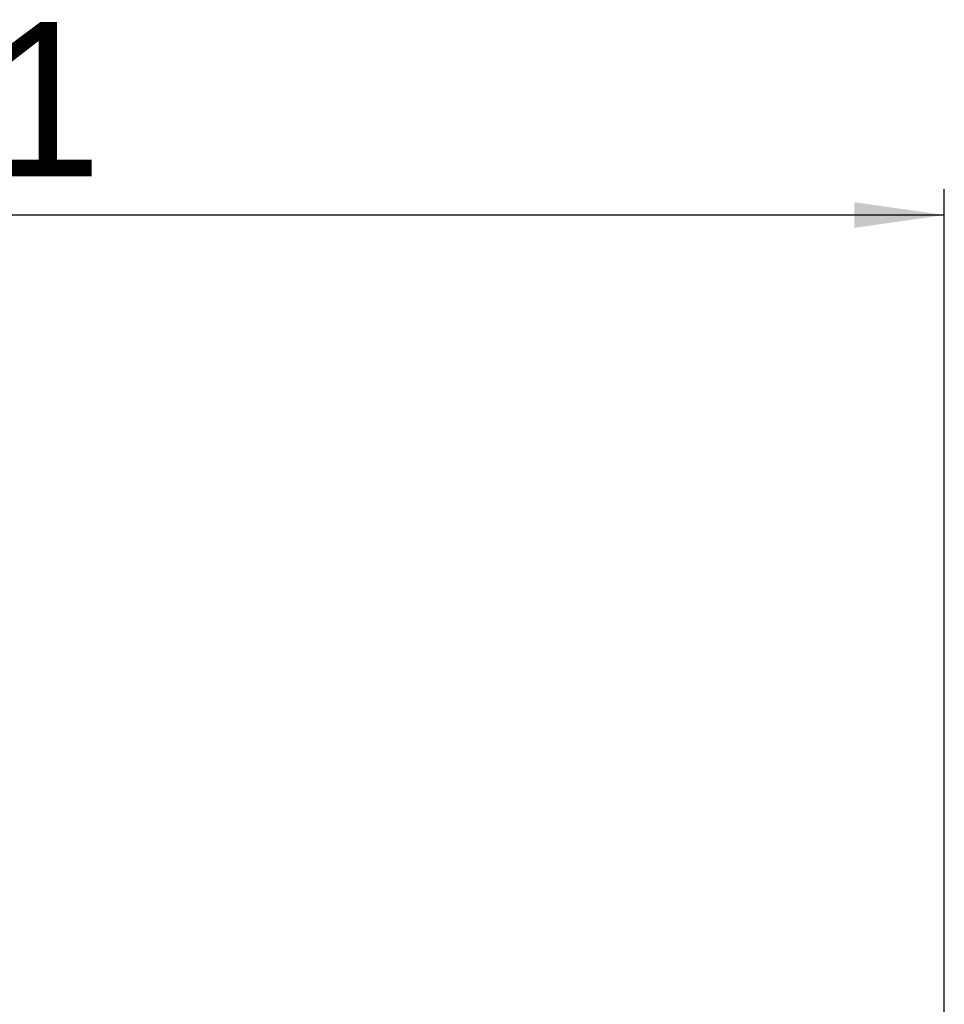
# Model space of a CAD drawing. Header units: millimetres. Extents: x 0 to 594, y 0 to 420.
# Tile 16 of 44: x 106 to 142, y 249 to 287. Entities that reach past the tile are written whole.
import ezdxf

# ---------------------------------------------------------------- set-up
doc = ezdxf.new("R2010")
doc.units = ezdxf.units.MM
doc.header["$LTSCALE"] = 32.67
doc.layers.get('0').update_dxf_attribs({"linetype": 'CONTINUOUS'})
doc.styles.add('TEXTSTYLE_5', font='trium.ttf')
doc.dimstyles.new('DIMSTYLE_3', dxfattribs={"dimtxt": 6, "dimasz": 3.5, "dimexe": 1, "dimexo": 0.5, "dimgap": 1.5, "dimtad": 1, "dimdec": 1, "dimdsep": 46, "dimtxsty": 'TEXTSTYLE_5', "dimblk": '_FILLED', "dimblk1": '_FILLED', "dimblk2": '_FILLED', "dimcen": 0.09, "dimadec": 4, "dimazin": 2, "dimtp": 0.15, "dimtm": 0.15, "dimtfac": 1, "dimtdec": 1, "dimtofl": 0, "dimtmove": 0, "dimatfit": 3, "dimldrblk": '_FILLED', "dimfxl": 1, "dimtolj": 1, "dimarcsym": 0})

# ---------------------------------------------------------------- blocks, each defined once
blk = doc.blocks.new('_FILLED')
at = {"color": 0, "linetype": 'BYBLOCK'}
blk.add_solid([(0, 0), (-1, 0.143), (-1, -0.143)], dxfattribs=at)
blk = doc.blocks.new('*D4')
at = {"color": 2, "linetype": 'CONTINUOUS'}
for p, q in [((61.063, 249.915), (61.063, 280.171)), ((142.163, 246.917), (142.163, 280.171)), ((61.063, 279.171), (101.613, 279.171)), ((142.163, 279.171), (101.613, 279.171))]:
    blk.add_line(p, q, dxfattribs=at)
at = {"color": 2, "linetype": 'CONTINUOUS', "xscale": 3.5, "yscale": 3.5, "zscale": 3.5, "rotation": 180}
blk.add_blockref('_FILLED', (61.063, 279.171), dxfattribs=at)
at = {"color": 2, "linetype": 'CONTINUOUS', "xscale": 3.5, "yscale": 3.5, "zscale": 3.5}
blk.add_blockref('_FILLED', (142.163, 279.171), dxfattribs=at)
at = {"color": 2, "linetype": 'CONTINUOUS', "insert": (101.613, 286.671), "char_height": 6, "width": 16.26667, "attachment_point": 2, "line_spacing_factor": 0.9, "style": 'TEXTSTYLE_5'}
blk.add_mtext('81.1', dxfattribs=at)

msp = doc.modelspace()

# ---------------------------------------------------------------- dimensions: what is measured, and where the dimension line sits
at = {"color": 2, "linetype": 'CONTINUOUS'}
dim = msp.add_linear_dim(base=(142.16345, 279.17063), p1=(61.06339, 249.41453), p2=(142.16345, 246.41713), dimstyle='DIMSTYLE_3', dxfattribs=at)
dim.commit()
dim.dimension.update_dxf_attribs({"geometry": '*D4', "text_midpoint": (101.01911, 279.17063), "dimtype": 160})

doc.saveas('drawing.dxf')
